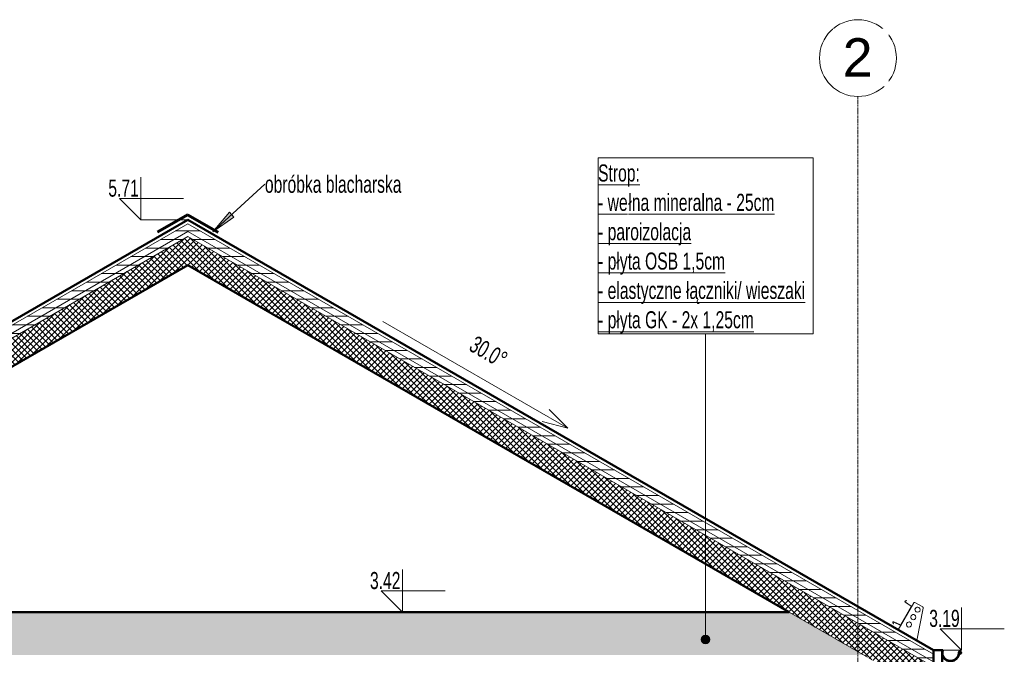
# Model space of a CAD drawing. Header units: millimetres. Extents: x -37728 to 44100, y 631619 to 691915.
# Tile 203 of 256: x -4691 to 1075, y 688196 to 691915. Entities that reach past the tile are written whole.
import ezdxf

# ---------------------------------------------------------------- set-up
doc = ezdxf.new("R2010")
doc.units = ezdxf.units.MM
doc.linetypes.add('Linia siatki', pattern=[2.2225, 1.27, -0.3175, 0.3175, -0.3175])
doc.layers.add('_XREF', color=7, linetype='Continuous')
for name, color, linetype, lineweight in [('A-ANNO-IDEN', 252, 'Continuous', 5), ('A-DETL-WIDE', 252, 'Continuous', 70), ('A-FLOR', 252, 'Continuous', 5), ('A-FLOR-PATT', 252, 'Continuous', 5), ('A-GENM', 252, 'Continuous', 5), ('A-ROOF', 252, 'Continuous', 5), ('A-ROOF-MCUT', 252, 'Continuous', 50), ('A-ROOF-PATT', 252, 'Continuous', 5), ('G-ANNO-DIMS', 252, 'Continuous', 5), ('G-ANNO-TEXT', 252, 'Continuous', 5), ('S-GRID', 252, 'Continuous', 5), ('S-GRID-IDEN', 252, 'Continuous', 5)]:
    doc.layers.add(name, color=color, linetype=linetype, lineweight=lineweight)
doc.styles.add('Arial', font='arial.ttf', dxfattribs={"height": 5.447353})
doc.styles.add('Arial Narrow_1', font='ARIALN.TTF', dxfattribs={"width": 0.8, "height": 10})
pattern_1 = [(0, (-605.9514, 3277.659), (0, 5), [])]

# ---------------------------------------------------------------- blocks, each defined once
blk = doc.blocks.new('Construction_Roof-Accessories_Lindab_KOTEGL - Construction_Roof-Accessories_Lindab_KOTEGL-9237828-Przekrój')
at = {"layer": 'A-GENM', "color": 252}
for p, q in [((66345.12, 347.05), (66336.01, 331.28)), ((66350.39, 344.59), (66345.81, 347.24)), ((66347.04, 324.91), (66350.72, 343.85))]:
    blk.add_line(p, q, dxfattribs=at)
for centre, radius, start, end in [((66345.56, 346.8), 0.5, 60.00494, 150), ((66345.56, 346.8), 0.5, 75.00412, 120.00165), ((66344.89, 338.65), 1.5, 58.04, 238.04), ((66347.38, 342.98), 1.5, 58.04, 238.04), ((66347.38, 342.98), 1.5, 238.04, 58.04), ((66350.04, 343.99), 0.701, 31.60296, 60.00494), ((66350.04, 343.99), 0.701, 349, 60.00494), ((66342.39, 334.32), 1.5, 58.04, 238.04), ((66342.39, 334.32), 1.5, 238.04, 58.04), ((66344.89, 338.65), 1.5, 238.04, 58.04)]:
    blk.add_arc(centre, radius, start, end, dxfattribs=at)
blk = doc.blocks.new('Construction_Roof-Accessories_Lindab_SNO_KOTEGL - Construction_Roof-Accessories_Lindab_SNO-9237829-Przekrój')
at = {"layer": 'A-GENM', "color": 252}
for p, q in [((66343.69, 345.03), (66340.22, 347.4)), ((66340.29, 347.5), (66343.75, 345.13)), ((66340.34, 348.14), (66340.98, 348.35)), ((66341.02, 348.24), (66340.37, 348.03)), ((66340.98, 348.35), (66341.02, 348.24)), ((66337.52, 334.12), (66343.73, 344.87)), ((66343.82, 344.8), (66337.63, 334.07)), ((66333.14, 334.76), (66332.99, 335.43)), ((66333.11, 335.45), (66333.26, 334.79)), ((66333.26, 334.79), (66333.14, 334.76)), ((66337.31, 333.97), (66333.53, 335.79)), ((66333.58, 335.9), (66337.37, 334.08))]:
    blk.add_line(p, q, dxfattribs=at)
for centre, radius, start, end in [((66340.46, 347.74), 0.42, 107.63808, 235.09877), ((66340.46, 347.74), 0.3, 107.63808, 235), ((66343.63, 344.93), 0.115, 330, 55.63783), ((66343.61, 344.93), 0.248, 330, 55.63783), ((66333.4, 335.52), 0.42, 64.90123, 192.36192), ((66333.4, 335.52), 0.3, 65, 192.36192), ((66337.41, 334.2), 0.248, 244.36217, 330), ((66337.42, 334.18), 0.115, 244.36217, 330)]:
    blk.add_arc(centre, radius, start, end, dxfattribs=at)
blk = doc.blocks.new('Rzędne punktów - Znacznik rzędnej-817464-Przekrój')
at = {"layer": 'G-ANNO-DIMS', "color": 252}
for p, q in [((66045.74, 341.5), (66045.74, 366.5)), ((66033.24, 354), (66045.74, 341.5)), ((66033.24, 354), (66070.74, 354))]:
    blk.add_line(p, q, dxfattribs=at)
blk = doc.blocks.new('Siatka - M_Symbol siatki - okrąg mniejszy-7853319-Przekrój')
at = {"layer": 'S-GRID-IDEN', "color": 252}
blk.add_circle((65527.61, -300.36), 22.5, dxfattribs=at)
blk = doc.blocks.new('A$C4e31ac75')
at = {"layer": 'A-ANNO-IDEN'}
h = blk.add_hatch(color=256, dxfattribs=at)
edge = h.paths.add_edge_path()
edge.add_arc((-389.82, 3300.18), 2.5, 0, 360)
at = {"layer": 'A-FLOR-PATT', "lineweight": 5}
h = blk.add_hatch(dxfattribs=at)
h.set_pattern_fill('FP_8', color=256, style=0, pattern_type=2)
h.set_pattern_definition([(0, (-605.9514, 3277.6592), (2.381, 1.375), [1.587, -3.175]), (120, (-605.9514, 3277.6592), (-2.381285, 1.3745065), [1.588, -3.175]), (60, (-605.9514, 3277.6592), (-0.000285, 2.7495065), [0, -3.175, 1.587, 0])])
h.paths.add_polyline_path([(-534.21, 3291.16), (-297.4, 3291.16), (-340.71, 3316.16), (-1045.19, 3316.16), (-1076.65, 3298), (-1076.65, 3291.16), (-661.35, 3291.16)])
at = {"layer": 'A-ROOF-PATT', "lineweight": 5}
h = blk.add_hatch(dxfattribs=at)
h.set_pattern_fill('FP_14', color=256, style=0, pattern_type=2)
h.set_pattern_definition(pattern_1)
h.paths.add_polyline_path([(-256.3, 3287.06), (-256.3, 3291.68), (-692.95, 3543.78), (-1129.6, 3291.68), (-1129.6, 3287.06), (-692.95, 3539.16), (-264.03, 3291.52)])
h = blk.add_hatch(dxfattribs=at)
h.set_pattern_fill('FP_14', color=256, style=0, pattern_type=2)
h.set_pattern_definition(pattern_1)
h.paths.add_polyline_path([(-256.3, 3284.17), (-256.3, 3287.06), (-692.95, 3539.16), (-1129.6, 3287.06), (-1129.6, 3284.17), (-692.95, 3536.27), (-260.85, 3286.8)])
h = blk.add_hatch(dxfattribs=at)
h.set_pattern_fill('FP_10', color=256, style=0, pattern_type=2)
h.set_pattern_definition([(45, (-605.9514, 3277.6592), (-1.767767, 1.767767), []), (135, (-605.9514, 3277.6592), (-1.767767, -1.767767), [])])
h.paths.add_polyline_path([(-256.3, 3267.43), (-256.3, 3284.17), (-692.95, 3536.27), (-1129.6, 3284.17), (-1129.6, 3267.43), (-692.95, 3519.53), (-279.92, 3281.06)])
at = {"layer": 'G-ANNO-TEXT'}
blk.add_hatch(color=256, dxfattribs=at).paths.add_polyline_path([(-678.33, 3539.05), (-665.92, 3547.7), (-668.58, 3550.62)])
at = {"layer": 'A-ANNO-IDEN'}
blk.add_line((-389.82, 3300.18), (-389.82, 3479.22), dxfattribs=at)
at = {"layer": 'A-ANNO-IDEN', "flags": 128}
blk.add_lwpolyline([(-452.67, 3582.42), (-326.71, 3582.42), (-326.71, 3479.22), (-452.67, 3479.22)], close=True, dxfattribs=at)
at = {"layer": 'A-ANNO-IDEN'}
blk.add_circle((-389.82, 3300.18), 2.5, dxfattribs=at)
at = {"layer": 'A-DETL-WIDE'}
for q in [(-710.7, 3538.84), (-675.2, 3538.84)]:
    blk.add_line((-692.95, 3549.09), q, dxfattribs=at)
at = {"layer": 'A-FLOR', "lineweight": 50}
blk.add_line((-340.71, 3316.16), (-1045.19, 3316.16), dxfattribs=at)
at = {"layer": 'A-ROOF', "lineweight": 50}
for p, q in [((-692.95, 3546.09), (-1129.6, 3293.99)), ((-256.3, 3293.99), (-692.95, 3546.09)), ((-1045.19, 3316.16), (-692.95, 3519.53)), ((-692.95, 3519.53), (-340.71, 3316.16))]:
    blk.add_line(p, q, dxfattribs=at)
at = {"layer": 'A-ROOF'}
for p, q in [((-692.95, 3543.78), (-1129.6, 3291.68)), ((-256.3, 3291.68), (-692.95, 3543.78)), ((-692.95, 3539.16), (-1129.6, 3287.06)), ((-1129.6, 3284.17), (-692.95, 3536.27)), ((-256.3, 3287.06), (-692.95, 3539.16)), ((-692.95, 3536.27), (-256.3, 3284.17)), ((-340.71, 3316.16), (-295, 3289.77))]:
    blk.add_line(p, q, dxfattribs=at)
at = {"layer": 'A-ROOF-MCUT'}
for p, q in [((-256.3, 3293.99), (-256.3, 3276.99)), ((-251.3, 3293.99), (-256.3, 3293.99)), ((-251.3, 3276.99), (-251.3, 3293.99)), ((-250.87, 3293.99), (-251.07, 3293.99)), ((-240.8, 3291.99), (-240.8, 3291.79))]:
    blk.add_line(p, q, dxfattribs=at)
for centre, radius, start, end in [((-246.3, 3292.49), 5, 162.5424, 0), ((-246.3, 3292.49), 4.8, 161.80962, 0), ((-240.8, 3292.49), 0.695, 270, 180), ((-240.8, 3292.49), 0.5, 270, 180)]:
    blk.add_arc(centre, radius, start, end, dxfattribs=at)
at = {"layer": 'G-ANNO-DIMS'}
for p, q in [((-692.95, 3546.09), (-720.48, 3546.09)), ((-470.43, 3423.97), (-481.41, 3434.95)), ((-470.43, 3423.97), (-485.43, 3427.99)), ((-551.82, 3316.16), (-567.27, 3316.16)), ((-530.5, 3316.16), (-551.82, 3316.16)), ((-251.3, 3293.99), (-239.82, 3293.99))]:
    blk.add_line(p, q, dxfattribs=at)
at = {"layer": 'G-ANNO-TEXT'}
for p, q in [((-678.33, 3539.05), (-647.76, 3566.94)), ((-668.58, 3550.62), (-678.33, 3539.05)), ((-678.33, 3539.05), (-665.92, 3547.7)), ((-665.92, 3547.7), (-668.58, 3550.62))]:
    blk.add_line(p, q, dxfattribs=at)
at = {"layer": 'S-GRID', "linetype": 'Linia siatki'}
blk.add_line((-300.5, 2696.79), (-300.5, 3618.35), dxfattribs=at)
at = {"layer": 'A-GENM'}
for name in ['Construction_Roof-Accessories_Lindab_SNO_KOTEGL - Construction_Roof-Accessories_Lindab_SNO-9237829-Przekrój', 'Construction_Roof-Accessories_Lindab_KOTEGL - Construction_Roof-Accessories_Lindab_KOTEGL-9237828-Przekrój']:
    blk.add_blockref(name, (-66613.01, 2974.66), dxfattribs=at)
at = {"layer": 'G-ANNO-DIMS'}
for p in [(-66766.23, 3204.59), (-66613.01, 2974.66), (-66285.56, 2952.49)]:
    blk.add_blockref('Rzędne punktów - Znacznik rzędnej-817464-Przekrój', p, dxfattribs=at)
at = {"layer": 'S-GRID-IDEN'}
blk.add_blockref('Siatka - M_Symbol siatki - okrąg mniejszy-7853319-Przekrój', (-65828.11, 3941.22), dxfattribs=at)
at = {"layer": 'A-ANNO-IDEN', "char_height": 10, "attachment_point": 1, "style": 'Arial Narrow_1'}
for s, insert, width in [('\\LStrop:', (-452.67, 3578.53), 30.7848), ('\\Lłna mineralna - 25cm', (-434.95, 3561.34), 107.1054), ('\\L- we', (-452.67, 3561.34), 21.4852), ('\\L- paroizolacja', (-452.67, 3544.14), 68.6244), ('\\L- płyta OSB 1,5cm', (-452.67, 3526.94), 92.9957), ('\\L- elastyczne łączniki/ wieszaki', (-452.67, 3509.74), 152.3206), ('\\L- płyta GK - 2x 1,25cm', (-452.67, 3492.54), 114.1603)]:
    blk.add_mtext(s, dxfattribs=dict(at, insert=insert, width=width))
at = {"layer": 'G-ANNO-DIMS', "char_height": 10, "width": 21.4907, "attachment_point": 1, "line_spacing_factor": 0.974696, "style": 'Arial Narrow_1'}
for s, insert in [('5.71', (-739.44, 3569.67)), ('3.42', (-586.23, 3339.75)), ('3.19', (-258.78, 3317.58))]:
    blk.add_mtext(s, dxfattribs=dict(at, insert=insert))
at = {"layer": 'G-ANNO-TEXT', "insert": (-647.76, 3571.94), "char_height": 10, "width": 100.692, "attachment_point": 1, "style": 'Arial Narrow_1'}
blk.add_mtext('obróbka blacharska', dxfattribs=at)
at = {"layer": 'G-ANNO-DIMS', "insert": (-523.93, 3478.62), "char_height": 10, "width": 26.7713, "attachment_point": 1, "rotation": 330, "line_spacing_factor": 0.974696, "style": 'Arial Narrow_1', "bg_fill": 3, "box_fill_scale": 1.25, "bg_fill_color": 256, "bg_fill_true_color": 13158600, "bg_fill_transparency": 0}
blk.add_mtext('30.0°', dxfattribs=at)
at = {"layer": 'S-GRID-IDEN', "insert": (-309.43, 3652.48), "char_height": 22.5, "width": 21.2447, "attachment_point": 1, "style": 'Arial', "bg_fill": 3, "box_fill_scale": 1.25, "bg_fill_color": 256, "bg_fill_true_color": 13158600, "bg_fill_transparency": 0}
blk.add_mtext('\\fArial|b0|i0|c238|p34|;2', dxfattribs=at)
at = {"layer": 'G-ANNO-DIMS'}
blk.add_line((-578.69, 3486.47), (-470.43, 3423.97), dxfattribs=at)

msp = doc.modelspace()

# ---------------------------------------------------------------- block references
at = {"layer": '_XREF', "xscale": 10, "yscale": 10, "zscale": 10}
msp.add_blockref('A$C4e31ac75', (3222.8, 655281.1), dxfattribs=at)

doc.saveas('drawing.dxf')
